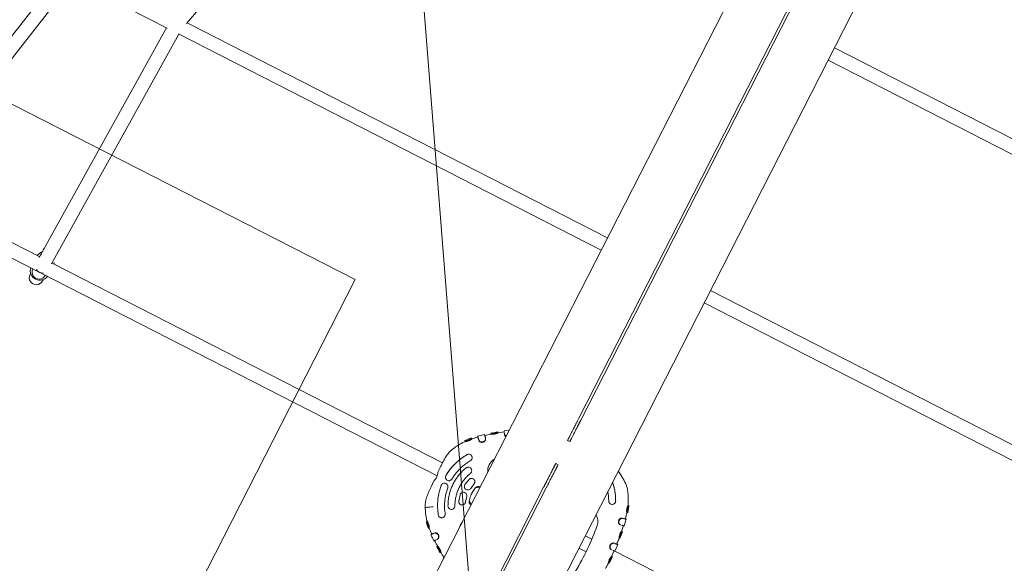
# Model space of a CAD drawing. Extents: x 5459245 to 5462690, y 5971016 to 5972523.
# Tile 137 of 198: x 5462451.986 to 5462453.12, y 5972212.825 to 5972213.45. Entities that reach past the tile are written whole.
import ezdxf

# ---------------------------------------------------------------- set-up
doc = ezdxf.new("R2010")
doc.units = 0
doc.layers.add('A_MAŁA ARCHITEKTURA', color=195, linetype='CONTINUOUS', lineweight=9)
doc.layers.add('ADT CCTV', color=102, linetype='CONTINUOUS')

# ---------------------------------------------------------------- blocks, each defined once
blk = doc.blocks.new('A$C43995eb0')
at = {"layer": 'A_MAŁA ARCHITEKTURA', "linetype": 'Continuous'}
for p, q in [((1868.7, 66.5), (1868.7, 613.4)), ((2169.9, 622.9), (2169.9, 105)), ((1852.7, 610.3), (1852.7, 66.5)), ((1539.2, 533.9), (1539.2, 66.5)), ((1555.2, 66.5), (1555.2, 541)), ((2154.5, 103.6), (2146.3, 102.6)), ((2146.4, 102.5), (2146.4, 102.5)), ((2146.6, 101.5), (2146.4, 102.5)), ((2169.9, 105), (2161.7, 104.4)), ((2177.2, 104.4), (2169.9, 104)), ((2185.3, 105.6), (2177.1, 105.4)), ((2177.2, 105.4), (2177.2, 105.4)), ((2177.2, 104.4), (2177.2, 105.4)), ((2177.2, 104.4), (2177.2, 104.4)), ((2116.2, 95.5), (2116.2, 95.5)), ((2116.6, 94.6), (2116.6, 94.6)), ((2130.8, 98.9), (2124.2, 97.2)), ((2131.4, 99), (2130.8, 98.9)), ((2139.3, 101.4), (2131.1, 99.9)), ((2132.4, 95.1), (2132.3, 95.8)), ((2146.6, 101.5), (2146.5, 101.5)), ((2162.4, 99.6), (2162.3, 100.3)), ((2118.1, 79.5), (2115.8, 78.3)), ((2118.1, 79.5), (2116.6, 78.7)), ((2119.9, 79.9), (2119.9, 79.9)), ((2169.9, 75.2), (2169.9, 66.5)), ((2185.9, 66.5), (2185.9, 75.9)), ((3025.4, 66.5), (1143.9, 66.5)), ((2086.7, 67.5), (2086.2, 66.5)), ((1025.7, 1.5), (2052.7, 1.5)), ((2081.3, 1.5), (2081.3, -1.5)), ((2111.2, 1.5), (2111.2, -1.5)), ((2141.9, 1.5), (3151.3, 1.5)), ((1025.7, -1.5), (2052.7, -1.5)), ((2141.9, -1.5), (3151.3, -1.5)), ((1143.9, -66.5), (3025.4, -66.5)), ((1852.7, -66.5), (1852.7, -610.3)), ((1868.7, -613.4), (1868.7, -66.5)), ((2101.4, -66.5), (2104.9, -71.6)), ((2266.3, -66.6), (2267.2, -67.1)), ((2267.1, -67.3), (2267.6, -66.5)), ((2105.8, -70.9), (2110.1, -76.8)), ((2109, -68.7), (2108.4, -69.1)), ((2109.2, -77.4), (2114.2, -84)), ((2109.2, -77.4), (2109.2, -77.4)), ((2174.2, -74.3), (2174.1, -74.3)), ((2181.2, -75.7), (2175.3, -74.5)), ((2185.6, -72), (2185.6, -72)), ((2197.8, -73.9), (2192, -75.4)), ((2197.8, -73.9), (2192, -75.4)), ((2199.1, -73.6), (2199.1, -73.6)), ((2262.4, -72.7), (2263.2, -73.3)), ((2263.2, -73.3), (2263.2, -73.3)), ((2115, -83.3), (2114.2, -83.9)), ((2114.2, -83.9), (2114.2, -83.9)), ((2114.9, -83.3), (2119.6, -88.9)), ((2118.6, -89.5), (2124.1, -95.9)), ((2119.5, -89), (2118.7, -89.6)), ((2150.9, -89.8), (2150.9, -89.8)), ((2164.4, -83.5), (2164.3, -83.5)), ((2173, -82.1), (2180.2, -83.7)), ((2173, -82.1), (2180.2, -83.7)), ((2180.7, -83.7), (2180.7, -83.7)), ((2192.6, -83.4), (2192.7, -83.4)), ((2193.4, -83.3), (2200.5, -81.4)), ((2209.3, -82.2), (2209.3, -82.2)), ((2223, -87.8), (2223, -87.8)), ((2245.7, -89.3), (2246.3, -89.7)), ((2250.6, -83), (2251.2, -83.4)), ((2257.8, -79.4), (2257.8, -79.4)), ((2257.8, -79.4), (2258.6, -80)), ((2258.6, -80), (2258.6, -80)), ((2124.8, -95.2), (2125.2, -95.6)), ((2125.2, -95.6), (2129.9, -100.4)), ((2127.9, -92.3), (2127.4, -92.8)), ((2129.2, -101.2), (2129.2, -101.2)), ((2148.6, -97.2), (2150.1, -98.1)), ((2148.7, -97.2), (2150.8, -98.5)), ((2185.5, -96), (2185.5, -96)), ((2223.2, -96.5), (2225.3, -95.1)), ((2243.8, -97.3), (2248.2, -92.3)), ((2243.8, -97.3), (2244.6, -98)), ((2248.2, -92.3), (2248.6, -91.8)), ((2248.5, -91.7), (2249.3, -92.4)), ((2249.4, -92.4), (2249.3, -92.4)), ((2135.4, -106.5), (2135.3, -106.6)), ((2136, -105.8), (2135.4, -106.5)), ((2181.2, -107.8), (2181.2, -107.8)), ((2193.2, -107.5), (2193.2, -107.5)), ((2238, -103), (2238, -103)), ((2238, -103), (2238.7, -103.7)), ((2238.7, -103.7), (2238.7, -103.7)), ((2169.9, -117.9), (2169.9, -622.9)), ((2174.3, -117.9), (2181.9, -117.7)), ((2185.9, -792.5), (2185.9, -116.7)), ((2192.8, -117.4), (2200.3, -117.2)), ((1853.8, -610.6), (1555.2, -540.5)), ((2170.7, -623), (1868.7, -612.7)), ((2185.9, -623.5), (2185.9, -623.5)), ((2193.1, -623.5), (2191.5, -623.5)), ((1868.7, -749.6), (1868.7, -627.9)), ((1868.7, -628.7), (2170.6, -639)), ((2162.7, -639.5), (2164.4, -639.5)), ((2169.9, -638.9), (2169.9, -792.5)), ((2185.9, -639.5), (2185.9, -639.5)), ((2191.5, -639.5), (2193.1, -639.5)), ((2089.3, -792.5), (1778.3, -732)), ((1778.6, -748.3), (2082, -807.4))]:
    blk.add_line(p, q, dxfattribs=at)
at = {"layer": 'A_MAŁA ARCHITEKTURA'}
for p, q in [((2447.1, -303.6), (2027.9, -303.6)), ((2027.9, -303.6), (2027.9, -781.5))]:
    blk.add_line(p, q, dxfattribs=at)
at = {"layer": 'A_MAŁA ARCHITEKTURA', "linetype": 'Continuous', "flags": 128}
for points in [[(2116.6, 94.6), (2116.5, 94.8), (2116.4, 95.1), (2116.2, 95.5)], [(2185.9, -632.2), (2185.9, -631.1), (2185.9, -630.9)]]:
    blk.add_lwpolyline(points, dxfattribs=at)
at = {"layer": 'A_MAŁA ARCHITEKTURA', "linetype": 'Continuous'}
for centre, radius, start, end in [((2155, 59.3), 14.3, 97.7169, 149.8999), ((2189.5, -195.3), 271.2, 85.429, 97.7157), ((2147.3, -54.9), 14.3, 234.2445, 305.7555), ((2223.9, -52.8), 14.3, 253.457, 286.543), ((2171.9, -631.5), 11, 100.6066, 127.3073), ((2183.9, -631.5), 11, 280.3448, 79.6552), ((2185.9, -631.5), 8, 270, 90), ((2193.1, -631.5), 8, 270, 90), ((2177.9, -631.2), 8, 326.9366, 31.9366), ((2177.9, -631.2), 8, 326.9366, 358.0486), ((2177.9, -631.2), 8, 358.0486, 31.9366), ((2162.7, -631.5), 8, 241.715, 270), ((2171.9, -631.5), 11, 220.9117, 259.3934), ((2169.9, -631.5), 8, 245.9945, 270)]:
    blk.add_arc(centre, radius, start, end, dxfattribs=at)
for points, knots in [([(2154.5, 103.6), (2154.5, 103.5), (2154.4, 103.4), (2153.7, 103.1), (2152.7, 102.7), (2151.4, 102.4), (2150.1, 102.2), (2148.8, 102.1), (2147.7, 102.2), (2146.8, 102.4), (2146.5, 102.5), (2146.4, 102.5), (2146.4, 102.5)], [0, 0, 0, 0, 0.114543, 0.229139, 0.340226, 0.443351, 0.54345, 0.643038, 0.743908, 0.849835, 0.975057, 1, 1, 1, 1]), ([(2146.4, 102.5), (2146.4, 102.4), (2146.4, 102.3), (2146.4, 101.7), (2146.5, 101.5)], [0, 0, 0, 0, 0.572167, 1, 1, 1, 1]), ([(2154.6, 102.6), (2154.6, 102.6), (2154.5, 102.5), (2153.9, 102.2), (2153, 101.8), (2151.7, 101.5), (2150.4, 101.3), (2149, 101.2), (2147.8, 101.3), (2146.9, 101.4), (2146.7, 101.5), (2146.6, 101.5), (2146.6, 101.5)], [0, 0, 0, 0, 0.105374, 0.210948, 0.31698, 0.421404, 0.528301, 0.637066, 0.745985, 0.855295, 0.973346, 1, 1, 1, 1]), ([(2154.6, 102.6), (2154.6, 102.8), (2154.5, 103.1), (2154.5, 103.4), (2154.5, 103.6)], [0, 0, 0, 0, 0.5, 1, 1, 1, 1]), ([(2161.8, 103.3), (2159.9, 103.2), (2157.5, 103), (2155, 102.7), (2154.6, 102.6)], [0, 0, 0, 0, 0.80772, 1, 1, 1, 1]), ([(2161.7, 104.3), (2161.7, 104.2), (2161.8, 103.8), (2161.8, 103.5), (2161.8, 103.3)], [0, 0, 0, 0, 0.5, 1, 1, 1, 1]), ([(2162.3, 100.3), (2162.3, 100.7), (2162.2, 101.7), (2162, 102.9), (2161.9, 103.9), (2161.8, 104.3), (2161.8, 104.3), (2161.8, 104.3)], [0, 0, 0, 0, 0.172348, 0.399761, 0.633769, 0.865358, 1, 1, 1, 1]), ([(2162.4, 99.6), (2162.3, 100), (2162.2, 101), (2162.1, 102.1), (2161.9, 102.9), (2161.9, 103.4), (2161.9, 103.3), (2161.8, 103.3)], [0, 0, 0, 0, 0.184719, 0.41085, 0.643539, 0.867451, 1, 1, 1, 1]), ([(2169.9, 105), (2169.9, 105), (2169.9, 105), (2169.9, 104.7), (2170, 103.9), (2170.1, 102.7), (2170.2, 101.5), (2170.3, 100.9)], [0, 0, 0, 0, 0.067703, 0.295045, 0.52898, 0.760979, 1, 1, 1, 1]), ([(2177.1, 105.4), (2177.1, 105.3), (2177.1, 105.1), (2177.1, 104.6), (2177.1, 104.4)], [0, 0, 0, 0, 0.591207, 1, 1, 1, 1]), ([(2185.3, 105.6), (2185.3, 105.6), (2185.2, 105.5), (2184.5, 105.2), (2183.4, 104.9), (2182.1, 104.7), (2180.7, 104.6), (2179.5, 104.7), (2178.4, 104.9), (2177.5, 105.2), (2177.3, 105.3), (2177.2, 105.4), (2177.2, 105.4)], [0, 0, 0, 0, 0.114435, 0.228856, 0.339615, 0.444824, 0.544759, 0.642668, 0.74114, 0.848283, 0.972744, 1, 1, 1, 1]), ([(2185.3, 104.6), (2185.3, 104.6), (2185.2, 104.5), (2184.6, 104.2), (2183.6, 104), (2182.3, 103.8), (2181, 103.7), (2179.6, 103.8), (2178.4, 104), (2177.6, 104.2), (2177.3, 104.3), (2177.2, 104.4), (2177.2, 104.4)], [0, 0, 0, 0, 0.105292, 0.210727, 0.316466, 0.422867, 0.530098, 0.637525, 0.743375, 0.853595, 0.950193, 1, 1, 1, 1]), ([(2185.3, 104.6), (2185.3, 104.8), (2185.3, 105.1), (2185.3, 105.4), (2185.3, 105.6)], [0, 0, 0, 0, 0.5, 1, 1, 1, 1]), ([(2192.6, 104.6), (2190.5, 104.7), (2188.1, 104.7), (2185.7, 104.6), (2185.3, 104.6)], [0, 0, 0, 0, 0.849881, 1, 1, 1, 1]), ([(2116.6, 94.6), (2116.2, 94.4), (2113.3, 93.4), (2108.4, 90.9), (2104.1, 88.2), (2102.1, 87)], [0, 0, 0, 0, 0.075965, 0.567526, 1, 1, 1, 1]), ([(2124, 98.2), (2122.6, 97.8), (2120, 97), (2117.4, 96), (2116.2, 95.5)], [0, 0, 0, 0, 0.532343, 1, 1, 1, 1]), ([(2124, 98.2), (2123.9, 98.1), (2123.9, 98), (2123.3, 97.5), (2122.3, 96.9), (2121.1, 96.4), (2119.9, 95.9), (2118.6, 95.6), (2117.4, 95.5), (2116.6, 95.4), (2116.3, 95.5), (2116.2, 95.5), (2116.2, 95.5)], [0, 0, 0, 0, 0.114587, 0.229781, 0.343709, 0.448561, 0.545124, 0.645382, 0.754976, 0.856418, 0.984962, 1, 1, 1, 1]), ([(2116.2, 95.5), (2116.2, 95.4), (2116.2, 95.3), (2116.3, 94.7), (2116.4, 94.5)], [0, 0, 0, 0, 0.54108, 1, 1, 1, 1]), ([(2124.3, 97.2), (2124.2, 97.2), (2124.2, 97.1), (2123.6, 96.6), (2122.8, 96.1), (2121.6, 95.5), (2120.3, 95.1), (2119, 94.7), (2117.8, 94.6), (2116.9, 94.5), (2116.7, 94.6), (2116.6, 94.6), (2116.6, 94.6)], [0, 0, 0, 0, 0.106711, 0.213888, 0.323297, 0.429408, 0.53274, 0.639227, 0.757075, 0.861914, 0.984502, 1, 1, 1, 1]), ([(2124.3, 97.2), (2124.2, 97.4), (2124.1, 97.7), (2124, 98), (2124, 98.2)], [0, 0, 0, 0, 0.5, 1, 1, 1, 1]), ([(2131.1, 99.9), (2131.2, 99.7), (2131.2, 99.4), (2131.3, 99.1), (2131.3, 98.9)], [0, 0, 0, 0, 0.5, 1, 1, 1, 1]), ([(2132.3, 95.8), (2132.2, 96.3), (2132, 96.8), (2131.9, 97.4), (2131.8, 97.6), (2131.8, 97.9), (2131.6, 98.7), (2131.3, 99.5), (2131.2, 99.9), (2131.2, 99.9), (2131.2, 99.9)], [0, 0, 0, 0, 0.170307, 0.212803, 0.255299, 0.276544, 0.361568, 0.704322, 0.902341, 1, 1, 1, 1]), ([(2132.4, 95.1), (2132.3, 95.5), (2132, 96.8), (2131.6, 98.1), (2131.4, 98.9), (2131.4, 98.9), (2131.3, 99)], [0, 0, 0, 0, 0.18302, 0.551749, 0.772801, 1, 1, 1, 1]), ([(2140.1, 97.3), (2140.1, 97), (2140.2, 96.3), (2139.7, 95.2), (2138.8, 94.2), (2137.6, 93.5), (2136.3, 93.2), (2135, 93.4), (2133.9, 93.8), (2132.9, 94.6), (2132.5, 95.3), (2132.3, 95.8), (2132.3, 95.8)], [0, 0, 0, 0, 0.113705, 0.227523, 0.339057, 0.443464, 0.546379, 0.642606, 0.735802, 0.844535, 0.975554, 1, 1, 1, 1]), ([(2140.2, 96.6), (2140.2, 96.3), (2140.3, 95.7), (2139.8, 94.7), (2139, 93.8), (2137.9, 93.1), (2136.6, 92.7), (2135.3, 92.8), (2134.1, 93.2), (2133.1, 93.9), (2132.6, 94.6), (2132.5, 95), (2132.4, 95.1)], [0, 0, 0, 0, 0.104436, 0.209021, 0.314916, 0.419942, 0.528982, 0.636743, 0.736816, 0.848727, 0.950302, 1, 1, 1, 1]), ([(2139.2, 101.4), (2139.2, 101.4), (2139.2, 101.4), (2139.3, 101.1), (2139.5, 100.3), (2139.7, 99.1), (2140, 97.9), (2140.1, 97.3)], [0, 0, 0, 0, 0.066896, 0.291792, 0.52321, 0.757885, 1, 1, 1, 1]), ([(2146.5, 101.5), (2145.6, 101.4), (2143.2, 101.1), (2140.8, 100.7), (2139.3, 100.4)], [0, 0, 0, 0, 0.3733603, 1, 1, 1, 1]), ([(2140.2, 96.5), (2140.2, 96.6), (2140.2, 96.9), (2140.1, 97.1), (2140.1, 97.2)], [0, 0, 0, 0, 0.5, 1, 1, 1, 1]), ([(2170.3, 100.9), (2170.3, 100.6), (2170.2, 99.9), (2169.6, 98.9), (2168.6, 98), (2167.3, 97.4), (2166, 97.3), (2164.8, 97.6), (2163.7, 98.2), (2162.7, 99), (2162.5, 99.8), (2162.3, 100.2), (2162.3, 100.3)], [0, 0, 0, 0, 0.1122093, 0.2252131, 0.3391588, 0.4499261, 0.5472941, 0.6424388, 0.7417386, 0.8502493, 0.9785903, 1, 1, 1, 1]), ([(2170.3, 100.2), (2170.3, 99.9), (2170.3, 99.3), (2169.7, 98.4), (2168.8, 97.5), (2167.6, 97), (2166.2, 96.8), (2164.9, 97), (2163.7, 97.5), (2162.8, 98.4), (2162.5, 99.1), (2162.4, 99.5), (2162.4, 99.6)], [0, 0, 0, 0, 0.1033052, 0.2071852, 0.31553, 0.4273828, 0.5336204, 0.6372422, 0.7439146, 0.8555181, 0.9760142, 1, 1, 1, 1]), ([(2170.3, 100.1), (2170.3, 100.3), (2170.3, 100.5), (2170.3, 100.7), (2170.3, 100.9)], [0, 0, 0, 0, 0.5, 1, 1, 1, 1]), ([(2102.1, 87), (2101.3, 86.5), (2099.7, 85.3), (2097.2, 83), (2094.6, 80), (2092, 76.4), (2089.3, 72.2), (2087.6, 69.1), (2086.7, 67.5)], [0, 0, 0, 0, 0.1115134, 0.2446398, 0.4005482, 0.5797304, 0.780941, 1, 1, 1, 1]), ([(2119.9, 79.9), (2119.8, 79.9), (2119.3, 80), (2118.7, 79.8), (2118.2, 79.6), (2118.1, 79.5)], [0, 0, 0, 0, 0.0902389, 0.7975833, 1, 1, 1, 1]), ([(2121.8, 72.4), (2122.1, 72.6), (2122.9, 73.1), (2123.6, 74.2), (2124, 75.4), (2123.9, 76.8), (2123.4, 78.1), (2122.5, 79.1), (2121.2, 79.8), (2119.8, 80), (2118.7, 79.8), (2118.2, 79.6), (2118.1, 79.5)], [0, 0, 0, 0, 0.099231, 0.198375, 0.299995, 0.407594, 0.521379, 0.638743, 0.755003, 0.86592, 0.970202, 1, 1, 1, 1]), ([(2100.6, 66.5), (2101.5, 67.5), (2103.8, 69.8), (2107.6, 72.9), (2112, 76.1), (2115.1, 77.8), (2116.6, 78.7)], [0, 0, 0, 0, 0.20232, 0.479953, 0.739192, 1, 1, 1, 1]), ([(2100.6, 66.5), (2101.4, 67.3), (2103.4, 69.4), (2106.9, 72.4), (2111.2, 75.5), (2114.3, 77.4), (2115.8, 78.3)], [0, 0, 0, 0, 0.176979, 0.447448, 0.722862, 1, 1, 1, 1]), ([(2112.6, 66.5), (2112.8, 66.7), (2114.3, 67.9), (2117.4, 70), (2120.3, 71.6), (2121.8, 72.4)], [0, 0, 0, 0, 0.0787871, 0.5377664, 1, 1, 1, 1]), ([(2052.7, 1.5), (2052.9, 1.5), (2053.4, 1.5), (2054.2, 1.5), (2054.9, 1.5), (2055.7, 1.5), (2056.4, 1.5), (2057.1, 1.5), (2057.9, 1.5), (2058.6, 1.5), (2059.3, 1.5), (2060.1, 1.5), (2060.8, 1.5), (2062.7, 1.5), (2065.8, 1.5), (2069.3, 1.5), (2072, 1.5), (2073.9, 1.5), (2075.7, 1.5), (2076.9, 1.5), (2077.8, 1.5), (2078.3, 1.5), (2078.7, 1.5), (2079.2, 1.5), (2079.5, 1.5), (2079.9, 1.5), (2080.2, 1.5), (2080.5, 1.5), (2080.7, 1.5), (2080.9, 1.5), (2081.1, 1.5), (2081.2, 1.5), (2081.3, 1.5), (2081.3, 1.5)], [0, 0, 0, 0, 0.02135, 0.042596, 0.063742, 0.084793, 0.10575, 0.12662, 0.147405, 0.168111, 0.18874, 0.209297, 0.229787, 0.250214, 0.377863, 0.498445, 0.566033, 0.629982, 0.690717, 0.748735, 0.770599, 0.791867, 0.812578, 0.832776, 0.852506, 0.871817, 0.890761, 0.909394, 0.927774, 0.945961, 0.964019, 0.98201, 1, 1, 1, 1]), ([(2111.2, 1.5), (2111.2, 1.5), (2111.3, 1.5), (2111.4, 1.5), (2111.5, 1.5), (2111.6, 1.5), (2111.8, 1.5), (2111.9, 1.5), (2112, 1.5), (2112.2, 1.5), (2112.4, 1.5), (2112.6, 1.5), (2112.7, 1.5), (2112.9, 1.5), (2113.3, 1.5), (2113.8, 1.5), (2114.6, 1.5), (2115.4, 1.5), (2117.1, 1.5), (2120, 1.5), (2124.2, 1.5), (2128.6, 1.5), (2132, 1.5), (2134.5, 1.5), (2135.9, 1.5), (2137.4, 1.5), (2138.9, 1.5), (2140.4, 1.5), (2141.4, 1.5), (2141.9, 1.5)], [0, 0, 0, 0, 0.009409, 0.01883, 0.028272, 0.037746, 0.047259, 0.056824, 0.066447, 0.07614, 0.085911, 0.095769, 0.105722, 0.115779, 0.125948, 0.155898, 0.186679, 0.218461, 0.251394, 0.369859, 0.501149, 0.621908, 0.74981, 0.790716, 0.831895, 0.87338, 0.915205, 0.957401, 1, 1, 1, 1]), ([(2081.3, -1.5), (2081.3, -1.5), (2081.3, -1.5), (2081.2, -1.5), (2081.1, -1.5), (2081.1, -1.5), (2081, -1.5), (2080.9, -1.5), (2080.8, -1.5), (2080.7, -1.5), (2080.6, -1.5), (2080.5, -1.5), (2080.3, -1.5), (2080.2, -1.5), (2080.1, -1.5), (2079.9, -1.5), (2079.7, -1.5), (2079.5, -1.5), (2079.4, -1.5), (2079.2, -1.5), (2078.9, -1.5), (2078.7, -1.5), (2078.5, -1.5), (2078.3, -1.5), (2078, -1.5), (2077.8, -1.5), (2077.5, -1.5), (2076.8, -1.5), (2075.7, -1.5), (2073.9, -1.5), (2072, -1.5), (2069.3, -1.5), (2065.8, -1.5), (2062.5, -1.5), (2060, -1.5), (2058.6, -1.5), (2057.1, -1.5), (2055.7, -1.5), (2054.2, -1.5), (2053.2, -1.5), (2052.7, -1.5)], [0, 0, 0, 0, 0.0090032, 0.0179987, 0.0269947, 0.0359992, 0.0450203, 0.0540661, 0.0631445, 0.0722634, 0.0814307, 0.0906539, 0.0999406, 0.1092982, 0.1187338, 0.1282545, 0.1378671, 0.1475783, 0.1573945, 0.1673219, 0.1773667, 0.1875345, 0.1978311, 0.2082618, 0.2188318, 0.2295462, 0.2404097, 0.2514269, 0.3093445, 0.3699819, 0.4338338, 0.501324, 0.6220449, 0.7498984, 0.7907908, 0.8319556, 0.8734265, 0.9152363, 0.9574171, 1, 1, 1, 1]), ([(2141.9, -1.5), (2141.7, -1.5), (2141.2, -1.5), (2140.4, -1.5), (2139.7, -1.5), (2138.9, -1.5), (2138.2, -1.5), (2137.4, -1.5), (2136.7, -1.5), (2135.9, -1.5), (2135.2, -1.5), (2134.5, -1.5), (2133.7, -1.5), (2131.7, -1.5), (2128.6, -1.5), (2124.7, -1.5), (2121.4, -1.5), (2118.7, -1.5), (2116.7, -1.5), (2115.4, -1.5), (2114.6, -1.5), (2113.8, -1.5), (2113.2, -1.5), (2112.8, -1.5), (2112.4, -1.5), (2112.1, -1.5), (2111.8, -1.5), (2111.6, -1.5), (2111.4, -1.5), (2111.3, -1.5), (2111.2, -1.5)], [0, 0, 0, 0, 0.021353, 0.042603, 0.063752, 0.084805, 0.105767, 0.12664, 0.147429, 0.168138, 0.188771, 0.209332, 0.229826, 0.250257, 0.377925, 0.498531, 0.58782, 0.67088, 0.748804, 0.781757, 0.813564, 0.844378, 0.874368, 0.89311, 0.911493, 0.929572, 0.947402, 0.965042, 0.982554, 1, 1, 1, 1]), ([(2109.6, -66.5), (2109.6, -66.6), (2109.6, -67.2), (2109.3, -68.2), (2108.8, -68.8), (2108.4, -69.1), (2108.4, -69.1)], [0, 0, 0, 0, 0.1056291, 0.4839532, 0.9395667, 1, 1, 1, 1]), ([(2110.1, -66.5), (2110, -66.9), (2109.9, -67.8), (2109.3, -68.4), (2109, -68.7), (2109, -68.7)], [0, 0, 0, 0, 0.433536, 0.917974, 1, 1, 1, 1]), ([(2174.9, -66.5), (2174.9, -66.5), (2174.8, -67), (2174.9, -68), (2175.3, -69.3), (2176.3, -70.3), (2177.2, -70.8), (2177.8, -71), (2177.9, -71)], [0, 0, 0, 0, 0.009699, 0.243891, 0.477427, 0.706849, 0.930817, 1, 1, 1, 1]), ([(2174.9, -66.5), (2174.9, -66.5), (2174.8, -67), (2174.9, -68), (2175.4, -69.3), (2176.3, -70.3), (2177.2, -70.8), (2177.8, -71), (2177.9, -71)], [0, 0, 0, 0, 0.009842, 0.243949, 0.477416, 0.706813, 0.930804, 1, 1, 1, 1]), ([(2195, -70.6), (2195.5, -70.4), (2196.3, -70.1), (2197.2, -69.1), (2197.8, -67.9), (2198, -66.9), (2197.9, -66.5), (2197.9, -66.5)], [0, 0, 0, 0, 0.2463842, 0.4926736, 0.7416214, 0.9961119, 1, 1, 1, 1]), ([(2262.4, -72.7), (2263, -71.8), (2264.4, -69.8), (2265.6, -67.7), (2266.3, -66.6)], [0, 0, 0, 0, 0.4543421, 1, 1, 1, 1]), ([(2266.3, -66.5), (2266.4, -66.6), (2266.9, -66.9), (2267.2, -67.1), (2267.2, -67.1), (2267.2, -67.1)], [0, 0, 0, 0, 0.274644, 0.719383, 1, 1, 1, 1]), ([(2108.4, -69.1), (2108.1, -69.4), (2107.3, -69.9), (2106.6, -70.4), (2106.1, -70.7), (2105.8, -70.9), (2105.5, -71.1), (2105, -71.5), (2105, -71.5), (2105, -71.5)], [0, 0, 0, 0, 0.170678, 0.341356, 0.426566, 0.511777, 0.554366, 0.725044, 1, 1, 1, 1]), ([(2110.1, -76.7), (2109.9, -76.9), (2109.5, -77.2), (2109.3, -77.3), (2109.2, -77.4)], [0, 0, 0, 0, 0.378325, 1, 1, 1, 1]), ([(2109.2, -77.4), (2109.3, -77.4), (2109.5, -77.5), (2110.1, -77.9), (2111, -78.6), (2111.9, -79.5), (2112.8, -80.6), (2113.4, -81.7), (2113.9, -82.7), (2114.2, -83.5), (2114.2, -83.8), (2114.2, -83.9), (2114.2, -83.9)], [0, 0, 0, 0, 0.112036, 0.224185, 0.333953, 0.43959, 0.541122, 0.641141, 0.741377, 0.850168, 0.973225, 1, 1, 1, 1]), ([(2110, -76.8), (2110.1, -76.8), (2110.2, -76.9), (2110.8, -77.2), (2111.6, -77.9), (2112.5, -78.8), (2113.4, -79.8), (2114.1, -81), (2114.6, -82), (2115, -82.8), (2115, -83.1), (2115, -83.2), (2115, -83.3)], [0, 0, 0, 0, 0.102967, 0.206138, 0.31057, 0.416853, 0.525445, 0.634881, 0.743064, 0.855498, 0.951718, 1, 1, 1, 1]), ([(2110, -76.8), (2110, -76.9), (2110, -76.9), (2110, -76.9), (2110, -76.8)], [0, 0, 0, 0, 0.266111, 1, 1, 1, 1]), ([(2174.1, -74.3), (2174.1, -74.3), (2173.6, -74.3), (2172.7, -74.5), (2171.5, -75.2), (2170.7, -76.2), (2170.1, -77.5), (2170.1, -78.9), (2170.5, -80.2), (2171.4, -81.3), (2172.3, -81.9), (2172.8, -82.1), (2173, -82.1)], [0, 0, 0, 0, 0.0124971, 0.1248951, 0.2390168, 0.3572458, 0.4796149, 0.6042579, 0.7281353, 0.8486106, 0.9648274, 1, 1, 1, 1]), ([(2175.3, -74.5), (2174.9, -74.4), (2174, -74.2), (2172.7, -74.5), (2171.6, -75.2), (2170.7, -76.2), (2170.1, -77.5), (2170.1, -78.9), (2170.5, -80.2), (2171.4, -81.3), (2172.3, -81.9), (2172.9, -82.1), (2173, -82.1)], [0, 0, 0, 0, 0.1022723, 0.2044914, 0.3082635, 0.4157406, 0.5269554, 0.6402275, 0.7528151, 0.8623352, 0.9680086, 1, 1, 1, 1]), ([(2177.9, -71), (2179.6, -71.4), (2183.2, -72.1), (2189, -72), (2192.9, -71.1), (2195, -70.6)], [0, 0, 0, 0, 0.306454, 0.621796, 1, 1, 1, 1]), ([(2177.9, -71), (2179.6, -71.4), (2182.2, -72), (2184.8, -71.9), (2185.6, -71.9)], [0, 0, 0, 0, 0.681789, 1, 1, 1, 1]), ([(2180.2, -83.7), (2180.6, -83.7), (2181.5, -83.7), (2182.7, -83.2), (2183.8, -82.3), (2184.5, -81.2), (2184.8, -79.8), (2184.6, -78.4), (2183.9, -77.2), (2182.9, -76.2), (2181.9, -75.8), (2181.3, -75.7), (2181.2, -75.7)], [0, 0, 0, 0, 0.102889, 0.205728, 0.309991, 0.417464, 0.528274, 0.641179, 0.753803, 0.863647, 0.969483, 1, 1, 1, 1]), ([(2192, -75.4), (2191.5, -75.5), (2190.7, -75.8), (2189.7, -76.6), (2188.9, -77.7), (2188.6, -79.1), (2188.7, -80.4), (2189.3, -81.7), (2190.3, -82.7), (2191.5, -83.3), (2192.3, -83.3), (2192.6, -83.3)], [0, 0, 0, 0, 0.108712, 0.217355, 0.327902, 0.442398, 0.560516, 0.680316, 0.79905, 0.914531, 1, 1, 1, 1]), ([(2192, -75.4), (2191.6, -75.5), (2190.7, -75.8), (2189.7, -76.6), (2188.9, -77.7), (2188.6, -79.1), (2188.7, -80.4), (2189.3, -81.7), (2190.3, -82.7), (2191.6, -83.3), (2192.7, -83.4), (2193.2, -83.3), (2193.4, -83.3)], [0, 0, 0, 0, 0.102687, 0.20531, 0.309718, 0.417828, 0.529334, 0.642416, 0.754501, 0.863534, 0.96896, 1, 1, 1, 1]), ([(2200.5, -81.4), (2200.9, -81.2), (2201.7, -80.8), (2202.5, -79.8), (2203.1, -78.6), (2203.2, -77.2), (2202.8, -75.9), (2202, -74.7), (2200.9, -73.9), (2199.5, -73.6), (2198.5, -73.6), (2197.9, -73.8), (2197.8, -73.9)], [0, 0, 0, 0, 0.1029055, 0.2057574, 0.3101252, 0.4178639, 0.5290525, 0.6422536, 0.7548328, 0.8642129, 0.9694262, 1, 1, 1, 1]), ([(2199.1, -73.7), (2198.8, -73.7), (2198.3, -73.7), (2197.9, -73.8), (2197.8, -73.9)], [0, 0, 0, 0, 0.717822, 1, 1, 1, 1]), ([(2262.4, -72.7), (2262.3, -72.7), (2262.2, -72.8), (2261.6, -73.3), (2260.8, -74), (2260, -74.9), (2259.2, -76.1), (2258.5, -77.3), (2258.1, -78.3), (2257.8, -79.1), (2257.8, -79.3), (2257.8, -79.4), (2257.8, -79.4)], [0, 0, 0, 0, 0.124011, 0.225535, 0.326594, 0.435815, 0.544085, 0.653465, 0.762923, 0.872374, 0.973614, 1, 1, 1, 1]), ([(2258.6, -80), (2259.4, -78.9), (2261, -76.7), (2262.5, -74.4), (2263.3, -73.2)], [0, 0, 0, 0, 0.49963, 1, 1, 1, 1]), ([(2263.2, -73.3), (2263.2, -73.3), (2263.1, -73.3), (2262.8, -73.5), (2262.1, -74), (2261.3, -74.8), (2260.5, -75.9), (2259.7, -77), (2259.2, -78.1), (2258.8, -79.1), (2258.6, -79.8), (2258.6, -79.9), (2258.6, -80)], [0, 0, 0, 0, 0.078355, 0.155976, 0.263916, 0.371895, 0.475645, 0.576434, 0.676534, 0.778791, 0.888259, 1, 1, 1, 1]), ([(2118.8, -89.6), (2118.8, -89.6), (2118.8, -89.6), (2119.1, -89.4), (2119.7, -88.8), (2120.7, -88), (2121.7, -87.2), (2122.1, -86.8)], [0, 0, 0, 0, 0.085394, 0.305415, 0.531816, 0.762228, 1, 1, 1, 1]), ([(2119.5, -89), (2119.5, -89), (2119.5, -89), (2120, -88.6), (2121, -87.7), (2121.9, -87), (2122.5, -86.5), (2122.7, -86.3)], [0, 0, 0, 0, 0.11297, 0.475609, 0.692342, 0.915358, 1, 1, 1, 1]), ([(2122.1, -86.8), (2122.4, -86.6), (2123, -86.2), (2124.3, -86.1), (2125.6, -86.4), (2126.8, -87.1), (2127.7, -88.1), (2128.2, -89.2), (2128.4, -90.4), (2128.2, -91.7), (2127.7, -92.4), (2127.4, -92.8), (2127.4, -92.8)], [0, 0, 0, 0, 0.115324, 0.230769, 0.34344, 0.449753, 0.548221, 0.644187, 0.742028, 0.852608, 0.984028, 1, 1, 1, 1]), ([(2122.7, -86.3), (2122.9, -86.2), (2123.5, -85.8), (2124.6, -85.7), (2125.8, -86), (2127, -86.6), (2127.9, -87.6), (2128.6, -88.7), (2128.8, -90), (2128.7, -91.3), (2128.2, -92), (2127.9, -92.3), (2127.9, -92.3)], [0, 0, 0, 0, 0.105762, 0.211727, 0.318634, 0.425684, 0.532, 0.637358, 0.742606, 0.856715, 0.979621, 1, 1, 1, 1]), ([(2150.8, -89.8), (2150.8, -89.8), (2150.2, -89.8), (2149.3, -90.1), (2148.1, -90.7), (2147.3, -91.8), (2146.8, -93.2), (2146.8, -94.6), (2147.4, -96), (2148.1, -96.8), (2148.5, -97.1), (2148.6, -97.2)], [0, 0, 0, 0, 0.025728, 0.14991, 0.281099, 0.419308, 0.561353, 0.701903, 0.836331, 0.963344, 1, 1, 1, 1]), ([(2153, -90.4), (2152.7, -90.2), (2151.9, -89.8), (2150.6, -89.8), (2149.3, -90), (2148.1, -90.8), (2147.3, -91.8), (2146.8, -93.2), (2146.8, -94.6), (2147.4, -96), (2148.1, -96.8), (2148.6, -97.1), (2148.7, -97.2)], [0, 0, 0, 0, 0.099733, 0.19938, 0.301448, 0.409248, 0.522814, 0.639534, 0.755023, 0.865513, 0.969942, 1, 1, 1, 1]), ([(2181.5, -99.9), (2179.9, -99.7), (2176.6, -99.4), (2171.6, -98.4), (2166.7, -97), (2161.9, -95.2), (2157.3, -93.1), (2154.5, -91.3), (2153, -90.4)], [0, 0, 0, 0, 0.164494, 0.328989, 0.498261, 0.667534, 0.833179, 1, 1, 1, 1]), ([(2166, -83.8), (2165.6, -83.7), (2164.8, -83.4), (2163.4, -83.5), (2162.2, -84), (2161.2, -84.9), (2160.5, -86.1), (2160.2, -87.5), (2160.5, -88.9), (2161.2, -90.1), (2162, -90.8), (2162.6, -91.1), (2162.7, -91.1)], [0, 0, 0, 0, 0.100826, 0.201579, 0.304403, 0.412073, 0.524591, 0.639743, 0.753898, 0.863932, 0.968926, 1, 1, 1, 1]), ([(2164.3, -83.5), (2164, -83.5), (2163.3, -83.5), (2162.2, -84), (2161.2, -84.9), (2160.5, -86.1), (2160.2, -87.5), (2160.5, -88.9), (2161.2, -90.1), (2162, -90.8), (2162.6, -91.1), (2162.7, -91.1)], [0, 0, 0, 0, 0.081278, 0.199568, 0.323465, 0.452966, 0.585505, 0.71688, 0.843488, 0.96427, 1, 1, 1, 1]), ([(2162.7, -91.1), (2164.1, -91.7), (2167, -92.9), (2171.5, -94.3), (2176.1, -95.3), (2180.8, -95.9), (2185.5, -96), (2190.2, -95.9), (2195, -95.3), (2200.1, -94.1), (2205.5, -92.4), (2209.3, -90.7), (2211.1, -89.8)], [0, 0, 0, 0, 0.092895, 0.185791, 0.281385, 0.376979, 0.469874, 0.562769, 0.658363, 0.753957, 0.876231, 1, 1, 1, 1]), ([(2207.5, -82.7), (2205.1, -83.8), (2201.4, -85.5), (2196.2, -86.8), (2190.9, -87.8), (2185.5, -88.1), (2180.1, -87.7), (2175.6, -87), (2170.9, -85.8), (2167.6, -84.5), (2166, -83.8)], [0, 0, 0, 0, 0.185687, 0.28131, 0.376933, 0.562619, 0.658242, 0.753865, 0.876184, 1, 1, 1, 1]), ([(2207.5, -82.7), (2205.1, -83.8), (2201.4, -85.5), (2196.2, -86.8), (2191.3, -87.8), (2187.7, -87.8), (2185.5, -87.9)], [0, 0, 0, 0, 0.349953, 0.530168, 0.710383, 1, 1, 1, 1]), ([(2220.7, -88.6), (2219.3, -89.5), (2216.6, -91.4), (2212.1, -93.8), (2207.5, -95.9), (2202.7, -97.5), (2197.8, -98.8), (2194.4, -99.3), (2192.8, -99.5)], [0, 0, 0, 0, 0.164493, 0.328986, 0.498257, 0.667529, 0.833177, 1, 1, 1, 1]), ([(2209.3, -82.3), (2209.3, -82.2), (2208.8, -82.2), (2208.1, -82.4), (2207.6, -82.6), (2207.5, -82.7)], [0, 0, 0, 0, 0.091753, 0.799575, 1, 1, 1, 1]), ([(2211.1, -89.8), (2211.5, -89.6), (2212.2, -89.1), (2213, -88), (2213.3, -86.7), (2213.3, -85.4), (2212.8, -84.1), (2211.8, -83), (2210.6, -82.3), (2209.2, -82.2), (2208.1, -82.4), (2207.6, -82.6), (2207.5, -82.7)], [0, 0, 0, 0, 0.101435, 0.202805, 0.30602, 0.413532, 0.525611, 0.640583, 0.755049, 0.865448, 0.970292, 1, 1, 1, 1]), ([(2225.3, -95.1), (2225.7, -94.8), (2226.3, -94.2), (2226.9, -93), (2227.1, -91.7), (2226.8, -90.4), (2226.1, -89.2), (2225, -88.3), (2223.7, -87.8), (2222.3, -87.8), (2221.3, -88.2), (2220.8, -88.5), (2220.7, -88.6)], [0, 0, 0, 0, 0.100147, 0.200218, 0.302437, 0.409714, 0.522472, 0.638904, 0.755009, 0.86635, 0.970957, 1, 1, 1, 1]), ([(2223, -87.9), (2222.8, -87.9), (2222.1, -87.8), (2221.2, -88.2), (2220.8, -88.5), (2220.7, -88.6)], [0, 0, 0, 0, 0.316899, 0.851957, 1, 1, 1, 1]), ([(2250.6, -83), (2250.2, -82.8), (2249.6, -82.5), (2248.4, -82.5), (2247.3, -82.9), (2246.2, -83.7), (2245.4, -84.8), (2244.9, -86), (2244.7, -87.3), (2245, -88.4), (2245.4, -89), (2245.6, -89.2), (2245.7, -89.3)], [0, 0, 0, 0, 0.1279109, 0.2314639, 0.3346286, 0.4443694, 0.5501726, 0.6555536, 0.763383, 0.8733907, 0.9759765, 1, 1, 1, 1]), ([(2251.2, -83.4), (2250.7, -83.2), (2250, -82.8), (2248.6, -83), (2247.4, -83.5), (2246.3, -84.3), (2245.6, -85.4), (2245.3, -86.6), (2245.2, -87.8), (2245.6, -89), (2246, -89.5), (2246.3, -89.7)], [0, 0, 0, 0, 0.157013, 0.266176, 0.3754, 0.480175, 0.576925, 0.674249, 0.774866, 0.884234, 1, 1, 1, 1]), ([(2245.7, -89.3), (2246, -89.6), (2246.7, -90.1), (2247.5, -90.8), (2248.2, -91.4), (2248.6, -91.7), (2248.5, -91.7), (2248.5, -91.7)], [0, 0, 0, 0, 0.187204, 0.374407, 0.602623, 0.837456, 1, 1, 1, 1]), ([(2246.3, -89.7), (2246.6, -90), (2247.3, -90.6), (2248.1, -91.3), (2248.8, -91.9), (2249.3, -92.3), (2249.3, -92.4), (2249.3, -92.4)], [0, 0, 0, 0, 0.172331, 0.344662, 0.570647, 0.796601, 1, 1, 1, 1]), ([(2249.3, -92.4), (2250.2, -91.4), (2251.9, -89.2), (2253.5, -87), (2254.4, -85.9)], [0, 0, 0, 0, 0.497421, 1, 1, 1, 1]), ([(2254.3, -85.9), (2254.3, -85.9), (2254.3, -85.9), (2254, -85.6), (2253.1, -84.9), (2252.1, -84.2), (2251.4, -83.6), (2251.2, -83.4)], [0, 0, 0, 0, 0.070244, 0.416826, 0.642224, 0.874167, 1, 1, 1, 1]), ([(2253.5, -85.3), (2253.8, -85), (2254.9, -83.6), (2256.3, -81.6), (2257.4, -80), (2257.8, -79.4)], [0, 0, 0, 0, 0.195818, 0.705416, 1, 1, 1, 1]), ([(2258.6, -80), (2258.5, -79.9), (2258.4, -79.9), (2258, -79.6), (2257.8, -79.4)], [0, 0, 0, 0, 0.595996, 1, 1, 1, 1]), ([(2127.4, -92.8), (2127.1, -93.1), (2126.3, -93.8), (2125.3, -94.7), (2124.5, -95.4), (2124.1, -95.8), (2124.1, -95.8), (2124.1, -95.8)], [0, 0, 0, 0, 0.1678078, 0.3841311, 0.6067277, 0.8399874, 1, 1, 1, 1]), ([(2124.5, -95.4), (2124.6, -95.4), (2124.7, -95.2), (2124.9, -95.1), (2125, -95)], [0, 0, 0, 0, 0.511329, 1, 1, 1, 1]), ([(2127.9, -92.3), (2127.6, -92.6), (2126.6, -93.6), (2125.5, -94.5), (2125.2, -94.8), (2125, -95)], [0, 0, 0, 0, 0.241613, 0.728472, 1, 1, 1, 1]), ([(2129.1, -101.2), (2130.1, -102.2), (2132.2, -104.1), (2134.3, -105.8), (2135.3, -106.6)], [0, 0, 0, 0, 0.531553, 1, 1, 1, 1]), ([(2129.7, -100.6), (2129.7, -100.6), (2129.3, -101), (2129.2, -101.1), (2129.2, -101.1)], [0, 0, 0, 0, 0.2049622, 1, 1, 1, 1]), ([(2129.2, -101.2), (2129.2, -101.2), (2129.4, -101.1), (2130.1, -101.4), (2131.1, -101.9), (2132.3, -102.7), (2133.3, -103.6), (2134.2, -104.5), (2134.9, -105.4), (2135.3, -106.2), (2135.3, -106.4), (2135.4, -106.5), (2135.4, -106.5)], [0, 0, 0, 0, 0.112227, 0.224671, 0.335172, 0.440983, 0.544394, 0.645694, 0.745549, 0.853552, 0.979482, 1, 1, 1, 1]), ([(2129.8, -100.5), (2129.8, -100.5), (2129.8, -100.5), (2129.8, -100.5), (2129.9, -100.4)], [0, 0, 0, 0, 0.124884, 1, 1, 1, 1]), ([(2129.9, -100.4), (2129.9, -100.4), (2130.1, -100.4), (2130.7, -100.7), (2131.6, -101.1), (2132.7, -101.8), (2133.8, -102.7), (2134.7, -103.7), (2135.4, -104.6), (2135.9, -105.4), (2136, -105.6), (2136, -105.7), (2136, -105.8)], [0, 0, 0, 0, 0.104266, 0.208763, 0.314458, 0.420872, 0.530237, 0.640701, 0.747617, 0.858552, 0.978246, 1, 1, 1, 1]), ([(2150.1, -98.1), (2152.8, -99.6), (2157.3, -102.1), (2163.8, -104.5), (2169.4, -106.1), (2175.1, -107.3), (2179, -107.7), (2180.9, -107.8)], [0, 0, 0, 0, 0.291089, 0.46568, 0.640285, 0.820094, 1, 1, 1, 1]), ([(2150.8, -98.5), (2152.4, -99.4), (2155.5, -101.1), (2160.3, -103.2), (2165.3, -105), (2170.4, -106.4), (2175.6, -107.4), (2179.2, -107.7), (2180.9, -107.8)], [0, 0, 0, 0, 0.16672, 0.334469, 0.498272, 0.663049, 0.83092, 1, 1, 1, 1]), ([(2162.7, -91.1), (2164.1, -91.7), (2167, -92.9), (2171.5, -94.3), (2176.1, -95.3), (2180.8, -95.9), (2184, -95.9), (2185.5, -96)], [0, 0, 0, 0, 0.197917, 0.395835, 0.599502, 0.80317, 1, 1, 1, 1]), ([(2180.9, -107.8), (2181.4, -107.8), (2182.2, -107.8), (2183.4, -107.3), (2184.4, -106.4), (2185.1, -105.2), (2185.3, -103.9), (2185.1, -102.5), (2184.6, -101.7), (2184.4, -101.3)], [0, 0, 0, 0, 0.132435, 0.264742, 0.400951, 0.546959, 0.70017, 0.855739, 1, 1, 1, 1]), ([(2184.4, -101.3), (2184.1, -101), (2183.4, -100.4), (2182.4, -100), (2181.7, -99.9), (2181.5, -99.9)], [0, 0, 0, 0, 0.402844, 0.80635, 1, 1, 1, 1]), ([(2190, -101.2), (2189.8, -101.6), (2189.3, -102.4), (2189.2, -103.8), (2189.5, -105.2), (2190.3, -106.4), (2191.5, -107.2), (2192.7, -107.5), (2193.4, -107.5), (2193.7, -107.5)], [0, 0, 0, 0, 0.151456, 0.302771, 0.457327, 0.612958, 0.766171, 0.911133, 1, 1, 1, 1]), ([(2192.8, -99.5), (2192.3, -99.6), (2191.5, -99.8), (2190.6, -100.5), (2190.1, -101), (2190, -101.2)], [0, 0, 0, 0, 0.3875635, 0.7748248, 1, 1, 1, 1]), ([(2193.7, -107.5), (2195.4, -107.2), (2198.9, -106.7), (2204.1, -105.5), (2209.1, -103.8), (2214, -101.8), (2218.7, -99.4), (2221.7, -97.5), (2223.2, -96.5)], [0, 0, 0, 0, 0.166636, 0.334305, 0.49822, 0.663106, 0.831024, 1, 1, 1, 1]), ([(2243.8, -97.3), (2243.8, -97.3), (2243.6, -97.4), (2242.9, -97.7), (2242.1, -98.3), (2241, -99.1), (2240, -100.1), (2239.2, -101.1), (2238.5, -102), (2238.1, -102.7), (2238, -102.9), (2238, -103), (2238, -103)], [0, 0, 0, 0, 0.125452, 0.228407, 0.330891, 0.440953, 0.549439, 0.658595, 0.766607, 0.875418, 0.976208, 1, 1, 1, 1]), ([(2238.7, -103.7), (2239.7, -102.9), (2241.7, -101), (2243.6, -99), (2244.6, -98)], [0, 0, 0, 0, 0.47611, 1, 1, 1, 1]), ([(2244.6, -98), (2244.5, -98), (2244.3, -98.1), (2243.4, -98.6), (2242.4, -99.2), (2241.4, -100.1), (2240.4, -101.1), (2239.6, -102), (2239.1, -102.9), (2238.7, -103.5), (2238.7, -103.7), (2238.7, -103.7)], [0, 0, 0, 0, 0.154358, 0.263577, 0.372829, 0.477372, 0.579389, 0.67955, 0.781383, 0.890592, 1, 1, 1, 1]), ([(2135.3, -106.6), (2135.4, -106.5), (2135.5, -106.4), (2135.8, -106.1), (2136, -105.8), (2136, -105.8)], [0, 0, 0, 0, 0.490846, 0.998654, 1, 1, 1, 1]), ([(2136, -105.8), (2136.3, -106), (2138.6, -108), (2143.2, -111.1), (2147.7, -113.4), (2149.8, -114.5)], [0, 0, 0, 0, 0.077001, 0.567722, 1, 1, 1, 1]), ([(2200.3, -117.2), (2202.6, -117.1), (2207.1, -117), (2213.6, -116.2), (2219.5, -115), (2223, -113.3), (2224.7, -112.5)], [0, 0, 0, 0, 0.275039, 0.537267, 0.779123, 1, 1, 1, 1]), ([(2224.7, -112.5), (2224.6, -112.4), (2224.5, -112.1), (2223.4, -110.4), (2221.8, -107.8), (2220.3, -105.6), (2219.6, -104.5)], [0, 0, 0, 0, 0.249737, 0.499821, 0.74991, 1, 1, 1, 1]), ([(2224.6, -112.4), (2226.7, -111.2), (2231, -108.6), (2235.4, -105.4), (2237.7, -103.2), (2238, -103)], [0, 0, 0, 0, 0.431818, 0.922181, 1, 1, 1, 1]), ([(2238.6, -103.7), (2238.6, -103.7), (2238.4, -103.6), (2238, -103.2), (2237.9, -103.1)], [0, 0, 0, 0, 0.588938, 1, 1, 1, 1]), ([(2149.8, -114.5), (2151, -115.1), (2153.5, -116.2), (2157.6, -117.1), (2162.4, -117.8), (2168, -118), (2172.2, -117.9), (2174.3, -117.9)], [0, 0, 0, 0, 0.162136, 0.326842, 0.494502, 0.748888, 1, 1, 1, 1]), ([(2181.8, -117.7), (2181.9, -117.7), (2182, -117.6), (2183, -117.3), (2184.3, -116.9), (2186, -116.6), (2187.9, -116.5), (2189.6, -116.6), (2191.2, -116.9), (2192.3, -117.2), (2192.8, -117.4), (2192.8, -117.4), (2192.8, -117.4)], [0, 0, 0, 0, 0.103101, 0.206081, 0.312221, 0.42109, 0.526192, 0.626674, 0.728824, 0.836191, 0.944631, 1, 1, 1, 1])]:
    blk.add_open_spline(points, degree=3, knots=knots, dxfattribs=at)
blk = doc.blocks.new('A770198')
at = {"layer": 'ADT CCTV', "color": 140, "lineweight": 9}
blk.add_line((0.173, 22.2589), (26.1018, 22.2441), dxfattribs=at)
blk = doc.blocks.new('G$CFAE608CC')
at = {"layer": 'ADT CCTV', "rotation": 90}
blk.add_blockref('A770198', (38.0838, 0), dxfattribs=at)

msp = doc.modelspace()

# ---------------------------------------------------------------- block references
at = {"layer": 'A_MAŁA ARCHITEKTURA', "xscale": 0.001, "yscale": 0.001, "zscale": 0.001, "rotation": 242.9301705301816}
msp.add_blockref('A$C43995eb0', (5462453.5658, 5972214.8187), dxfattribs=at)
at = {"layer": 'ADT CCTV', "rotation": 184.5356804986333}
msp.add_blockref('G$CFAE608CC', (5462467.5094, 5972223.8305), dxfattribs=at)

doc.saveas('drawing.dxf')
